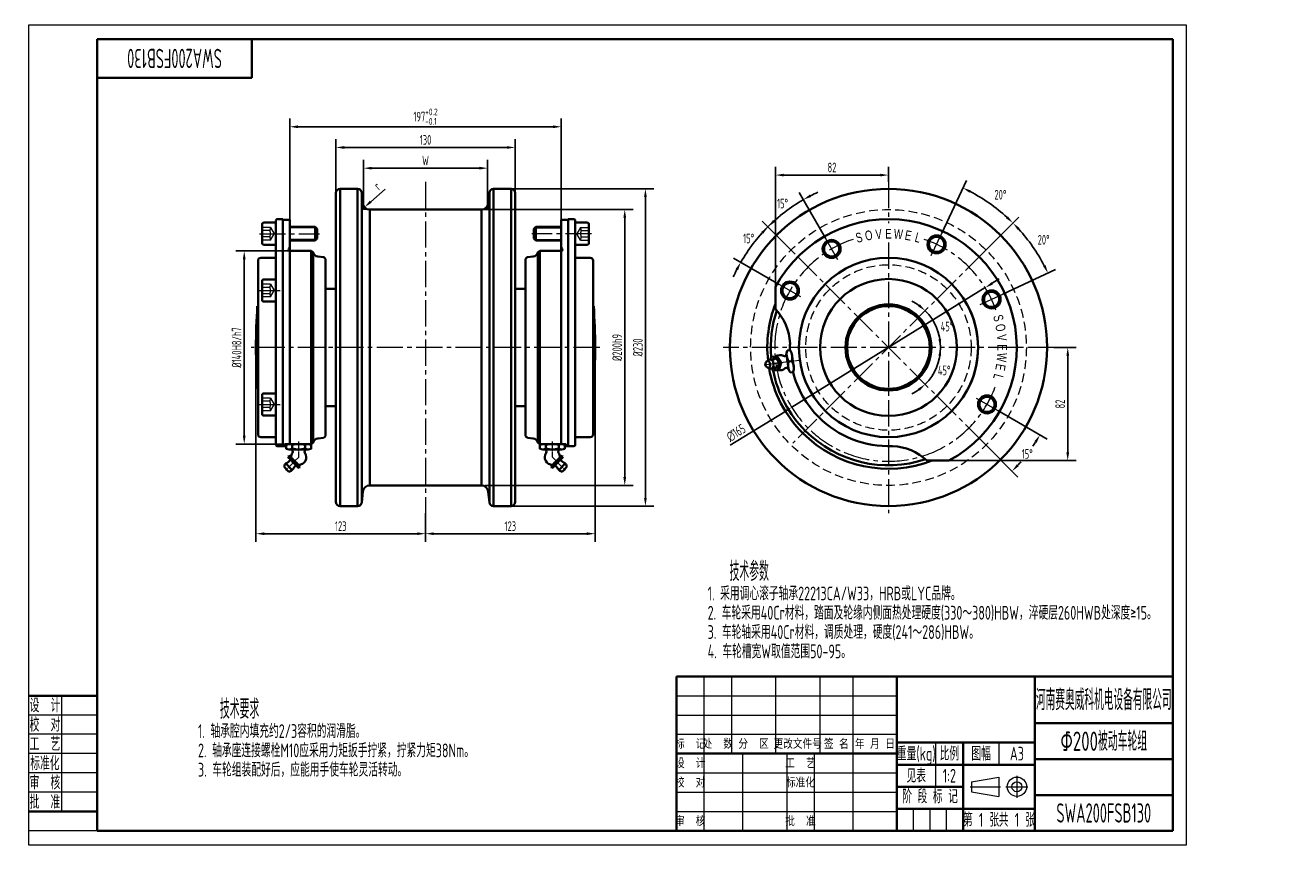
# Model space of a CAD drawing. Header units: millimetres. Extents: x -2 to 916, y 0 to 594.
import ezdxf
from ezdxf.enums import TextEntityAlignment as Align

# ---------------------------------------------------------------- set-up
doc = ezdxf.new("R2010")
doc.units = ezdxf.units.MM
doc.linetypes.add('CENTER2', pattern=[28.575, 19.05, -3.175, 3.175, -3.175])
doc.linetypes.add('DASHED2', pattern=[9.525, 6.35, -3.175])
doc.layers.get('Defpoints').update_dxf_attribs({"lineweight": 18})
for name, color, linetype, lineweight in [('01.1', 1, 'Continuous', 18), ('01.2', 7, 'Continuous', 35), ('01.T', 3, 'Continuous', 18), ('02.1', 2, 'DASHED2', 18), ('04.1', 4, 'CENTER2', 18)]:
    doc.layers.add(name, color=color, linetype=linetype, lineweight=lineweight)
doc.styles.get("Standard").update_dxf_attribs({"font": 'isocp.shx', "width": 0.707, "bigfont": 'gbcbig.shx'})
doc.dimstyles.new('Tech_2', dxfattribs={"dimscale": 2, "dimtxt": 3.5, "dimasz": 3, "dimexe": 3, "dimexo": 0, "dimgap": 1, "dimtad": 1, "dimdec": 3, "dimdsep": 46, "dimtxsty": 'Standard', "dimcen": 0, "dimclrd": 1, "dimclre": 1, "dimclrt": 3, "dimazin": 2, "dimtfac": 1, "dimtdec": 3, "dimtmove": 0, "dimatfit": 0, "dimfxl": 0, "dimarcsym": 0})
doc.dimstyles.new('Tech_2$2', dxfattribs={"dimscale": 2, "dimtxt": 3.5, "dimasz": 3, "dimexe": 3, "dimexo": 0, "dimgap": 1, "dimtad": 1, "dimtih": 1, "dimtoh": 1, "dimdec": 3, "dimdsep": 46, "dimtxsty": 'Standard', "dimcen": 0, "dimclrd": 1, "dimclre": 1, "dimclrt": 3, "dimazin": 2, "dimtfac": 1, "dimtdec": 3, "dimtmove": 0, "dimatfit": 0, "dimfxl": 0, "dimarcsym": 0})

# ---------------------------------------------------------------- blocks, each defined once
blk = doc.blocks.new('A$C378E2D00')
at = {"layer": '01.1'}
for p, q in [((0, 297), (0, 0)), ((420, 297), (0, 297)), ((420, 0), (420, 297)), ((12, 54), (12, 12)), ((25, 47), (0, 47)), ((25, 40), (0, 40)), ((25, 33), (0, 33)), ((25, 26), (0, 26)), ((25, 19), (0, 19)), ((25, 5), (0, 5)), ((0, 0), (420, 0))]:
    blk.add_line(p, q, dxfattribs=at)
at = {"layer": '01.2'}
for p, q in [((415, 292), (25, 292)), ((25, 292), (25, 5)), ((81, 292), (81, 278)), ((415, 5), (415, 292)), ((81, 278), (25, 278)), ((25, 54), (0, 54)), ((25, 12), (0, 12)), ((25, 5), (415, 5))]:
    blk.add_line(p, q, dxfattribs=at)
at = {"layer": '01.T', "width": 0.707}
for s, p in [('设  计', (6, 50.5)), ('校  对', (6, 43.5)), ('工  艺', (6, 36.5)), ('标准化', (6, 29.5)), ('审  核', (6, 22.5)), ('批  准', (6, 15.5))]:
    blk.add_text(s, height=5, dxfattribs=at).set_placement(p, align=Align.MIDDLE_CENTER)
blk = doc.blocks.new('A$C6AAB7862')
at = {"layer": '01.1'}
for p, q in [((-16.5, 1.83), (-6.5, 3.5)), ((-16.5, 1.83), (-16.5, -1.83)), ((-6.5, 3.5), (-6.5, -3.5)), ((-16.5, -1.83), (-6.5, -3.5))]:
    blk.add_line(p, q, dxfattribs=at)
for radius in [3.5, 1.83]:
    blk.add_circle((0, 0), radius, dxfattribs=at)
at = {"layer": '04.1'}
for p, q in [((-17, 0), (-6, 0)), ((-4, 0), (4, 0)), ((0, 4), (0, -4))]:
    blk.add_line(p, q, dxfattribs=at)
blk = doc.blocks.new('A$C4369553E')
at = {"layer": '01.1'}
for p, q in [((-170, 56), (-170, 28)), ((-160, 56), (-160, 28)), ((-144, 56), (-144, 28)), ((-128, 56), (-128, 28)), ((-116, 56), (-116, 0)), ((-180, 49), (-100, 49)), ((-180, 42), (-100, 42)), ((-180, 35), (-100, 35)), ((-170, 28), (-170, 0)), ((-156, 28), (-156, 0)), ((-140, 28), (-140, 0)), ((-130, 28), (-130, 0)), ((-86, 32), (-86, 16)), ((-63, 32), (-63, 24)), ((-180, 21), (-100, 21)), ((-180, 14), (-100, 14)), ((-180, 7), (-100, 7)), ((-94, 0), (-94, 8)), ((-88, 0), (-88, 8)), ((-82, 0), (-82, 8))]:
    blk.add_line(p, q, dxfattribs=at)
at = {"layer": '01.2'}
for p, q in [((-180, 56), (-180, 0)), ((-180, 56), (0, 56)), ((-100, 0), (-100, 56)), ((-50, 0), (-50, 56)), ((0, 56), (0, 0)), ((-50, 39), (0, 39)), ((-180, 28), (-100, 28)), ((-100, 32), (-50, 32)), ((-76, 0), (-76, 32)), ((-100, 24), (-50, 24)), ((-50, 26), (0, 26)), ((-100, 16), (-76, 16)), ((-50, 13), (0, 13)), ((-100, 8), (-50, 8)), ((-180, 0), (0, 0))]:
    blk.add_line(p, q, dxfattribs=at)
blk.add_blockref('A$C6AAB7862', (-56.5, 16), dxfattribs=at)
at = {"layer": '01.T'}
for s, height, width, p in [('河南赛奥威科机电设备有限公司', 7.5, 0.625, (-25, 47.5)), ('重量(kg)', 5, 0.707, (-93, 28)), ('比例', 5, 0.707, (-81, 28)), ('图幅', 5, 0.707, (-69.5, 28)), ('A3', 5, 0.707, (-56.5, 28)), ('阶 段 标 记', 5, 0.707, (-88, 12.5)), ('第   张', 5, 0.707, (-69.5, 4)), ('共   张', 5, 0.707, (-56.5, 4))]:
    blk.add_text(s, height=height, dxfattribs=dict(at, width=width)).set_placement(p, align=Align.MIDDLE_CENTER)
for s, p in [('标  记', (-175, 31.5)), ('处  数', (-165, 31.5)), ('分  区', (-152, 31.5)), ('更改文件号', (-136, 31.5)), ('签 名', (-122, 31.5)), ('年 月 日', (-108, 31.5)), ('设  计', (-175, 24.5)), ('工  艺', (-135, 24.5)), ('校  对', (-175, 17.5)), ('标准化', (-135, 17.5)), ('审  核', (-175, 3.5)), ('批  准', (-135, 3.5))]:
    blk.add_text(s, height=3.5, dxfattribs=at).set_placement(p, align=Align.MIDDLE_CENTER)
blk = doc.blocks.new('*D117')
at = {"layer": '01.1', "color": 1, "lineweight": -2}
for p, q in [((223.05, 472.44), (223.05, 511.44)), ((229.05, 505.44), (347.05, 505.44)), ((353.05, 472.44), (353.05, 511.44))]:
    blk.add_line(p, q, dxfattribs=at)
at = {"layer": '01.1', "color": 1}
for points in [[(229.05, 506.44), (229.05, 504.44), (223.05, 505.44)], [(347.05, 506.44), (347.05, 504.44), (353.05, 505.44)]]:
    blk.add_solid(points, dxfattribs=at)
at = {"layer": 'Defpoints', "color": 0}
for p in [(353.05, 505.44), (223.05, 472.44), (353.05, 472.44)]:
    blk.add_point(p, dxfattribs=at)
at = {"layer": '01.1', "color": 3, "insert": (288.05, 510.94), "char_height": 7, "attachment_point": 5}
blk.add_mtext('130', dxfattribs=at)
blk = doc.blocks.new('*D118')
at = {"layer": '01.1', "color": 1, "lineweight": -2}
for p, q in [((243.05, 460.44), (243.05, 496.44)), ((333.05, 460.44), (333.05, 496.44)), ((249.05, 490.44), (327.05, 490.44))]:
    blk.add_line(p, q, dxfattribs=at)
at = {"layer": '01.1', "color": 1}
for points in [[(249.05, 491.44), (249.05, 489.44), (243.05, 490.44)], [(327.05, 491.44), (327.05, 489.44), (333.05, 490.44)]]:
    blk.add_solid(points, dxfattribs=at)
at = {"layer": 'Defpoints', "color": 0}
for p in [(333.05, 490.44), (243.05, 460.44), (333.05, 460.44)]:
    blk.add_point(p, dxfattribs=at)
at = {"layer": '01.1', "color": 3, "insert": (288.05, 495.94), "char_height": 7, "attachment_point": 5}
blk.add_mtext('W', dxfattribs=at)
blk = doc.blocks.new('*D119')
at = {"layer": '01.1', "color": 1, "lineweight": -2}
for p, q in [((331.05, 460.44), (438.55, 460.44)), ((432.55, 454.44), (432.55, 266.44)), ((331.05, 260.44), (438.55, 260.44))]:
    blk.add_line(p, q, dxfattribs=at)
at = {"layer": '01.1', "color": 1}
for points in [[(431.55, 454.44), (433.55, 454.44), (432.55, 460.44)], [(431.55, 266.44), (433.55, 266.44), (432.55, 260.44)]]:
    blk.add_solid(points, dxfattribs=at)
at = {"layer": 'Defpoints', "color": 0}
for p in [(331.05, 460.44), (331.05, 260.44), (432.55, 260.44)]:
    blk.add_point(p, dxfattribs=at)
at = {"layer": '01.1', "color": 3, "insert": (427.05, 360.44), "char_height": 7, "attachment_point": 5, "rotation": 90}
blk.add_mtext('%%c200h9', dxfattribs=at)
blk = doc.blocks.new('*D120')
at = {"layer": '01.1', "color": 1, "lineweight": -2}
for p, q in [((347.55, 475.44), (453.55, 475.44)), ((447.55, 469.44), (447.55, 251.44)), ((347.55, 245.44), (453.55, 245.44))]:
    blk.add_line(p, q, dxfattribs=at)
at = {"layer": '01.1', "color": 1}
for points in [[(446.55, 469.44), (448.55, 469.44), (447.55, 475.44)], [(446.55, 251.44), (448.55, 251.44), (447.55, 245.44)]]:
    blk.add_solid(points, dxfattribs=at)
at = {"layer": 'Defpoints', "color": 0}
for p in [(347.55, 475.44), (347.55, 245.44), (447.55, 245.44)]:
    blk.add_point(p, dxfattribs=at)
at = {"layer": '01.1', "color": 3, "insert": (442.05, 360.44), "char_height": 7, "attachment_point": 5, "rotation": 90}
blk.add_mtext('%%c230', dxfattribs=at)
blk = doc.blocks.new('*D121')
at = {"layer": '01.1', "color": 1, "lineweight": -2}
for p, q in [((189.55, 430.44), (150.55, 430.44)), ((156.55, 424.44), (156.55, 296.44)), ((189.55, 290.44), (150.55, 290.44))]:
    blk.add_line(p, q, dxfattribs=at)
at = {"layer": '01.1', "color": 1}
for points in [[(155.55, 424.44), (157.55, 424.44), (156.55, 430.44)], [(155.55, 296.44), (157.55, 296.44), (156.55, 290.44)]]:
    blk.add_solid(points, dxfattribs=at)
at = {"layer": 'Defpoints', "color": 0}
for p in [(189.55, 430.44), (156.55, 290.44), (189.55, 290.44)]:
    blk.add_point(p, dxfattribs=at)
at = {"layer": '01.1', "color": 3, "insert": (151.05, 360.44), "char_height": 7, "attachment_point": 5, "rotation": 90}
blk.add_mtext('%%c140H8/h7', dxfattribs=at)
blk = doc.blocks.new('A$C28D73CEA')
at = {"layer": '01.1'}
for p, q in [((-45.47, 104.48), (-45, 100)), ((45.47, 104.48), (45, 100)), ((-40.5, 100), (-45, 100)), ((40.5, 100), (45, 100)), ((-79.19, 86.69), (-98.5, 86.69)), ((79.19, 86.69), (98.5, 86.69)), ((-79.19, 78.31), (-98.5, 78.31)), ((79.19, 78.31), (98.5, 78.31))]:
    blk.add_line(p, q, dxfattribs=at)
at = {"layer": '01.2'}
for p, q in [((-65, 112), (-65, -112)), ((-62, 115), (-49.28, 115)), ((-62, 115), (-62, -115)), ((-49.28, 115), (-49.28, -115)), ((-45.47, 104.48), (-46.29, 112.31)), ((-46.29, 112.31), (-46.29, -112.31)), ((45.47, 104.48), (46.29, 112.31)), ((46.29, 112.31), (46.29, -112.31)), ((62, 115), (49.28, 115)), ((49.28, 115), (49.28, -115)), ((62, 115), (62, -115)), ((65, 112), (65, -112)), ((-108.5, 92), (-108.5, -70.5)), ((-107.5, 93), (-103.5, 93)), ((-103.5, 93), (-103.5, -71.5)), ((-103, 92.5), (-98.5, 92.5)), ((-98.5, 92.5), (-98.5, -70)), ((-40.5, 100), (40.5, 100)), ((-40.5, 100), (-40.5, -100)), ((40.5, 100), (40.5, -100)), ((103, 92.5), (98.5, 92.5)), ((98.5, 92.5), (98.5, -70)), ((107.5, 93), (103.5, 93)), ((103.5, 93), (103.5, -71.5)), ((108.5, 92), (108.5, -70.5)), ((-118.5, 89.5), (-118.5, 75.5)), ((-117.5, 90.5), (-108.5, 90.5)), ((-108.5, 90.5), (-108.5, 74.5)), ((-98.5, 87.5), (-80, 87.5)), ((-80, 87.5), (-80, 77.5)), ((-78.5, 86), (-80, 87.5)), ((-78.5, 86), (-78.5, 79)), ((78.5, 86), (80, 87.5)), ((78.5, 86), (78.5, 79)), ((98.5, 87.5), (80, 87.5)), ((80, 87.5), (80, 77.5)), ((108.5, 90.5), (108.5, 74.5)), ((117.5, 90.5), (108.5, 90.5)), ((118.5, 89.5), (118.5, 75.5)), ((-117.5, 74.5), (-108.5, 74.5)), ((-98.5, 77.5), (-80, 77.5)), ((-80, 77.5), (-78.5, 79)), ((80, 77.5), (78.5, 79)), ((98.5, 77.5), (80, 77.5)), ((117.5, 74.5), (108.5, 74.5)), ((-119.5, 65), (-109.5, 65)), ((-99.19, 71.2), (-98.5, 72.4)), ((-98.5, 70), (-83, 70)), ((-83, 70), (-81.5, 69.13)), ((-83, 70), (-83, -70)), ((-81.5, -69.13), (-81.5, 69.13)), ((-73.98, 65.4), (-78.11, 65.9)), ((73.98, 65.4), (78.11, 65.9)), ((83, 70), (81.5, 69.13)), ((81.5, -69.13), (81.5, 69.13)), ((98.5, 70), (83, 70)), ((83, 70), (83, -70)), ((99.19, 71.2), (98.5, 72.4)), ((119.5, 65), (109.5, 65)), ((-121.5, -63), (-121.5, 63)), ((-72.5, 63.47), (-72.5, -63.47)), ((72.5, 63.47), (72.5, -63.47)), ((121.5, -63), (121.5, 63)), ((-118.5, 48.25), (-118.5, 34.25)), ((-117.5, 49.25), (-108.5, 49.25)), ((-108.5, 49.25), (-108.5, 33.25)), ((-65, 42.5), (-72.5, 42.5)), ((65, 42.5), (72.5, 42.5)), ((-121.5, 30), (-122, 30)), ((-117.5, 33.25), (-108.5, 33.25)), ((121.5, 30), (122, 30)), ((-121.5, -30), (-122, -30)), ((-118.5, -34.25), (-118.5, -48.25)), ((-117.5, -33.25), (-108.5, -33.25)), ((-108.5, -33.25), (-108.5, -49.25)), ((121.5, -30), (122, -30)), ((-65, -42.5), (-72.5, -42.5)), ((65, -42.5), (72.5, -42.5)), ((-117.5, -49.25), (-108.5, -49.25)), ((-119.5, -65), (-109.5, -65)), ((-107.5, -71.5), (-102, -71.5)), ((-102, -71.5), (-102, -70.5)), ((-101.5, -70), (-83, -70)), ((-98.81, -70), (-101.01, -70.59)), ((-101.01, -73.41), (-101.01, -70.59)), ((-98.81, -74), (-101.01, -73.41)), ((-85.19, -70), (-98.81, -70)), ((-96.62, -70.73), (-96.62, -73.27)), ((-94.5, -70), (-83, -70)), ((-94.5, -70), (-83, -70)), ((-87.38, -73.27), (-87.38, -70.73)), ((-85.19, -70), (-82.99, -70.59)), ((-85.19, -74), (-82.99, -73.41)), ((-83, -70), (-81.5, -69.13)), ((-83, -70), (-81.5, -69.13)), ((-82.99, -73.41), (-82.99, -70.59)), ((-73.98, -65.4), (-78.11, -65.9)), ((73.98, -65.4), (78.11, -65.9)), ((83, -70), (81.5, -69.13)), ((85.19, -70), (82.99, -70.59)), ((82.99, -73.41), (82.99, -70.59)), ((85.19, -74), (82.99, -73.41)), ((94.5, -70), (83, -70)), ((94.5, -70), (83, -70)), ((85.19, -70), (98.81, -70)), ((101.5, -70), (86.54, -70)), ((87.38, -73.27), (87.38, -70.73)), ((96.62, -70.73), (96.62, -73.27)), ((98.81, -70), (101.01, -70.59)), ((98.81, -74), (101.01, -73.41)), ((101.01, -73.41), (101.01, -70.59)), ((102, -71.5), (102, -70.5)), ((107.5, -71.5), (102, -71.5)), ((119.5, -65), (109.5, -65)), ((-99.12, -78.57), (-99.65, -79.1)), ((-98.92, -80.35), (-99.65, -79.1)), ((-97.86, -79.29), (-99.12, -78.57)), ((-98.92, -80.35), (-92.85, -86.42)), ((-85.19, -74), (-98.81, -74)), ((-97.86, -79.29), (-91.79, -85.36)), ((-97.21, -80.62), (-97.59, -81.01)), ((85.19, -74), (98.81, -74)), ((97.86, -79.29), (91.79, -85.36)), ((98.92, -80.35), (92.85, -86.42)), ((97.21, -80.62), (97.59, -81.01)), ((97.86, -79.29), (99.12, -78.57)), ((98.92, -80.35), (99.65, -79.1)), ((99.12, -78.57), (99.65, -79.1)), ((-102.54, -86.64), (-102.19, -85.55)), ((-99.14, -90.04), (-102.54, -86.64)), ((-96.71, -88.88), (-101.38, -84.21)), ((-99.14, -90.04), (-98.05, -89.69)), ((-93.12, -84.71), (-93.51, -85.09)), ((-92.85, -86.42), (-91.6, -87.15)), ((-91.79, -85.36), (-91.07, -86.62)), ((-91.07, -86.62), (-91.6, -87.15)), ((91.79, -85.36), (91.07, -86.62)), ((91.07, -86.62), (91.6, -87.15)), ((92.85, -86.42), (91.6, -87.15)), ((93.12, -84.71), (93.51, -85.09)), ((96.71, -88.88), (101.38, -84.21)), ((99.14, -90.04), (98.05, -89.69)), ((99.14, -90.04), (102.54, -86.64)), ((102.54, -86.64), (102.19, -85.55)), ((-40.5, -100), (40.5, -100)), ((-45.47, -104.48), (-46.29, -112.31)), ((45.47, -104.48), (46.29, -112.31)), ((-62, -115), (-49.28, -115)), ((62, -115), (49.28, -115))]:
    blk.add_line(p, q, dxfattribs=at)
for centre, radius, start, end in [((-62, 112), 3, 90, 180), ((-49.28, 112), 3, 6, 90), ((49.28, 112), 3, 90, 174), ((62, 112), 3, 0, 90), ((-40.5, 105), 5, 186, 270), ((40.5, 105), 5, 270, 354), ((-107.5, 92), 1, 90, 180), ((-103, 93), 0.5, 180, 270), ((103, 93), 0.5, 270, 0), ((107.5, 92), 1, 0, 90), ((-117.5, 89.5), 1, 90, 180), ((117.5, 89.5), 1, 0, 90), ((-117.5, 75.5), 1, 180, 270), ((117.5, 75.5), 1, 270, 0), ((-119.5, 63), 2, 90, 180), ((-109.5, 66), 1, 270, 0), ((-98.5, 70.8), 0.8, 150, 270), ((-77.65, 69.83), 3.95, 192.90512, 263.23365), ((-74.5, 63.47), 2, 0, 75), ((74.5, 63.47), 2, 105, 180), ((77.65, 69.83), 3.95, 276.76635, 347.09488), ((98.5, 70.8), 0.8, 270, 30), ((109.5, 66), 1, 180, 270), ((119.5, 63), 2, 0, 90), ((-117.5, 48.25), 1, 90, 180), ((327.5, 0), 450.5, 176.1817, 183.8183), ((-117.5, 34.25), 1, 180, 270), ((-327.5, 0), 450.5, 356.1817, 3.8183), ((-117.5, -34.25), 1, 90, 180), ((-117.5, -48.25), 1, 180, 270), ((-119.5, -63), 2, 180, 270), ((-74.5, -63.47), 2, 285, 0), ((74.5, -63.47), 2, 180, 255), ((119.5, -63), 2, 270, 0), ((-109.5, -66), 1, 0, 90), ((-107.5, -70.5), 1, 180, 270), ((-101.5, -70.5), 0.5, 90, 180), ((-98.81, -73.66), 3.66, 53.23867, 90), ((-98.81, -70.34), 3.66, 270, 306.76133), ((-92, -85), 15, 72.06607, 107.93393), ((-92, -59), 15, 252.06607, 287.93393), ((-85.19, -73.66), 3.66, 90, 126.76133), ((-85.19, -70.34), 3.66, 233.23867, 270), ((-77.65, -69.83), 3.95, 96.76635, 167.09488), ((77.65, -69.83), 3.95, 12.90512, 83.23365), ((85.19, -73.66), 3.66, 53.23867, 90), ((85.19, -70.34), 3.66, 270, 306.76133), ((92, -85), 15, 72.06607, 107.93393), ((92, -59), 15, 252.06607, 287.93393), ((98.81, -73.66), 3.66, 90, 126.76133), ((98.81, -70.34), 3.66, 233.23867, 270), ((101.5, -70.5), 0.5, 0, 90), ((107.5, -70.5), 1, 270, 0), ((109.5, -66), 1, 90, 180), ((-102.66, -78.88), 5.17, 295.21974, 332.96398), ((-97.29, -78.72), 2.31, 225, 262.40443), ((-99.5, -80.93), 2.31, 7.59557, 45), ((-97.74, -75.5), 1.5, 325.1501, 90), ((-89.53, -77.03), 9, 206.2917, 243.7083), ((-92, -79.5), 5.5, 145.1501, 181.65824), ((-101.19, -88.69), 9, 26.2917, 63.7083), ((-92, -79.5), 5.5, 268.34176, 34.8499), ((-86.26, -75.5), 1.5, 90, 214.8499), ((86.26, -75.5), 1.5, 325.1501, 90), ((92, -79.5), 5.5, 145.1501, 271.65824), ((101.19, -88.69), 9, 116.2917, 153.7083), ((89.53, -77.03), 9, 296.2917, 333.7083), ((97.74, -75.5), 1.5, 90, 214.8499), ((92, -79.5), 5.5, 358.34176, 34.8499), ((99.5, -80.93), 2.31, 135, 172.40443), ((97.29, -78.72), 2.31, 277.59557, 315), ((102.66, -78.88), 5.17, 207.03602, 244.78026), ((-99.05, -86.55), 3.3, 115.21974, 162.5), ((-99.05, -86.55), 3.3, 287.5, 334.78026), ((-91.38, -90.16), 5.17, 117.03602, 154.78026), ((-91.22, -84.79), 2.31, 187.59557, 225), ((-93.43, -87), 2.31, 45, 82.40443), ((93.43, -87), 2.31, 97.59557, 135), ((91.22, -84.79), 2.31, 315, 352.40443), ((91.38, -90.16), 5.17, 25.21974, 62.96398), ((99.05, -86.55), 3.3, 205.21974, 252.5), ((99.05, -86.55), 3.3, 17.5, 64.78026), ((-40.5, -105), 5, 90, 174), ((40.5, -105), 5, 6, 90), ((-62, -112), 3, 180, 270), ((-49.28, -112), 3, 270, 354), ((49.28, -112), 3, 186, 270), ((62, -112), 3, 270, 0)]:
    blk.add_arc(centre, radius, start, end, dxfattribs=at)
at = {"layer": '02.1'}
for p, q in [((-112.5, 87.08), (-118.5, 87.08)), ((-112.68, 84.79), (-118.5, 84.79)), ((-112.5, 87.08), (-109.86, 82.5)), ((112.5, 87.08), (109.86, 82.5)), ((112.5, 87.08), (118.5, 87.08)), ((112.68, 84.79), (118.5, 84.79)), ((-112.68, 80.21), (-118.5, 80.21)), ((-112.5, 77.92), (-118.5, 77.92)), ((-112.5, 77.92), (-109.86, 82.5)), ((112.5, 77.92), (109.86, 82.5)), ((112.5, 77.92), (118.5, 77.92)), ((112.68, 80.21), (118.5, 80.21)), ((-112.5, 45.82), (-118.5, 45.82)), ((-112.68, 43.54), (-118.5, 43.54)), ((-112.68, 38.96), (-118.5, 38.96)), ((-112.5, 45.82), (-109.86, 41.25)), ((-112.5, 36.67), (-109.86, 41.25)), ((-112.5, 36.67), (-118.5, 36.67)), ((-112.5, -36.68), (-118.5, -36.68)), ((-112.5, -36.68), (-109.86, -41.25)), ((-112.68, -38.96), (-118.5, -38.96)), ((-112.68, -43.54), (-118.5, -43.54)), ((-112.5, -45.83), (-118.5, -45.83)), ((-112.5, -45.83), (-109.86, -41.25))]:
    blk.add_line(p, q, dxfattribs=at)
for centre, start, end in [((-127.5, 87.08), 351.22817, 360), ((-127.5, 82.5), 351.22817, 8.77183), ((127.5, 87.08), 180, 188.77183), ((127.5, 82.5), 171.22817, 188.77183), ((-127.5, 77.92), 0, 8.77183), ((127.5, 77.92), 171.22817, 180), ((-127.5, 45.82), 351.22817, 360), ((-127.5, 41.25), 351.22817, 8.77183), ((-127.5, 36.67), 0, 8.77183), ((-127.5, -36.68), 351.22817, 360), ((-127.5, -41.25), 351.22817, 8.77183), ((-127.5, -45.83), 0, 8.77183)]:
    blk.add_arc(centre, 15, start, end, dxfattribs=at)
at = {"layer": '04.1'}
for p, q in [((0, 120), (0, -120)), ((-120.5, 82.5), (-77, 82.5)), ((120.5, 82.5), (77, 82.5)), ((-120.5, 41.25), (-105.5, 41.25)), ((126.5, 0), (-126.5, 0)), ((-120.5, -41.25), (-105.5, -41.25))]:
    blk.add_line(p, q, dxfattribs=at)
at = {"layer": '04.1', "ltscale": 0.2}
for p, q in [((-92, -79.5), (-92, -68)), ((92, -79.5), (92, -68)), ((-92, -79.5), (-101.55, -89.05)), ((92, -79.5), (101.55, -89.05))]:
    blk.add_line(p, q, dxfattribs=at)
blk = doc.blocks.new('*D123')
at = {"layer": '01.1', "color": 1, "lineweight": -2}
for p, q in [((165.05, 360.44), (165.05, 219.44)), ((288.05, 240.44), (288.05, 219.44)), ((282.05, 225.44), (171.05, 225.44))]:
    blk.add_line(p, q, dxfattribs=at)
at = {"layer": '01.1', "color": 1}
for points in [[(171.05, 226.44), (171.05, 224.44), (165.05, 225.44)], [(282.05, 226.44), (282.05, 224.44), (288.05, 225.44)]]:
    blk.add_solid(points, dxfattribs=at)
at = {"layer": 'Defpoints', "color": 0}
for p in [(165.05, 360.44), (288.05, 240.44), (165.05, 225.44)]:
    blk.add_point(p, dxfattribs=at)
at = {"layer": '01.1', "color": 3, "insert": (226.55, 230.94), "char_height": 7, "attachment_point": 5}
blk.add_mtext('123', dxfattribs=at)
blk = doc.blocks.new('*D124')
at = {"layer": '01.1', "color": 1, "lineweight": -2}
for p, q in [((411.05, 360.44), (411.05, 219.44)), ((288.05, 240.44), (288.05, 219.44)), ((294.05, 225.44), (405.05, 225.44))]:
    blk.add_line(p, q, dxfattribs=at)
at = {"layer": '01.1', "color": 1}
for points in [[(294.05, 226.44), (294.05, 224.44), (288.05, 225.44)], [(405.05, 226.44), (405.05, 224.44), (411.05, 225.44)]]:
    blk.add_solid(points, dxfattribs=at)
at = {"layer": 'Defpoints', "color": 0}
for p in [(411.05, 360.44), (288.05, 240.44), (411.05, 225.44)]:
    blk.add_point(p, dxfattribs=at)
at = {"layer": '01.1', "color": 3, "insert": (349.55, 230.94), "char_height": 7, "attachment_point": 5}
blk.add_mtext('123', dxfattribs=at)
blk = doc.blocks.new('A$C748A5213')
at = {"layer": '01.2'}
for p, q in [((-82, 27.9), (-82, 43.87)), ((-85.25, -7.18), (-85.6, -8.79)), ((-81.69, -6.43), (-84.86, -6.88)), ((-81.69, -6.43), (-81.17, -6.36)), ((-80.91, -6.39), (-81.29, -6.56)), ((-78.43, -10.77), (-81.23, -6.62)), ((-77.9, -10.7), (-80.7, -6.55)), ((-73.97, -5.37), (-72.59, -15.23)), ((-71.26, -1.94), (-73.57, -2.26)), ((-70.01, -4.79), (-68.62, -14.69)), ((-84.71, -15.14), (-83.93, -16.59)), ((-83.46, -16.78), (-80.3, -16.33)), ((-80.3, -16.33), (-79.78, -16.26)), ((-79.54, -16.16), (-79.94, -16.1)), ((-79.91, -16.03), (-78.36, -11.26)), ((-79.38, -15.95), (-77.83, -11.19)), ((-78.33, -11.01), (-77.8, -10.93)), ((-72.45, -10.18), (-70.15, -9.86)), ((-69.03, -17.78), (-71.34, -18.1)), ((27.9, -82), (43.87, -82))]:
    blk.add_line(p, q, dxfattribs=at)
for centre, radius in [((0, 0), 115), ((-41.25, 71.45), 6.5), ((-41.25, 71.45), 5.5), ((34.87, 74.77), 6.5), ((34.87, 74.77), 5.5), ((0, 0), 65), ((-71.45, 41.25), 6.5), ((-71.45, 41.25), 5.5), ((0, 0), 49.66), ((74.77, 34.87), 6.5), ((74.77, 34.87), 5.5), ((0, 0), 31.22), ((0, 0), 30), ((71.45, -41.25), 6.5), ((71.45, -41.25), 5.5)]:
    blk.add_circle(centre, radius, dxfattribs=at)
for centre, radius, start, end in [((0, 0), 93, 298.1494, 151.8506), ((0, 0), 87.9, 158.89231, 186.13268), ((-110.95, 0.93), 39.56, 2.94138, 42.96737), ((0, 0), 65, 334.1709, 25.8291), ((0, 0), 85.38, 161.67558, 184.68777), ((0, 0), 71.5, 177.62436, 181.57583), ((-84.79, -7.37), 0.5, 98, 158), ((-78.73, -11.06), 5.5, 63.1501, 122.61998), ((-81.62, -6.93), 0.5, 38, 98), ((-81.1, -6.85), 0.5, 38, 98), ((-75.56, -4.82), 1.5, 243.1501, 8), ((-63.93, -4.95), 10, 164.42182, 211.57818), ((-79.78, -7.17), 10, 344.42182, 31.57818), ((0, 0), 87.9, 189.86732, 225), ((-83.53, -16.28), 0.5, 218, 278), ((0, 0), 85.38, 191.31223, 225), ((-78.73, -11.06), 5.5, 253.38002, 312.8499), ((-80.37, -15.84), 0.5, 278, 338), ((-79.85, -15.77), 0.5, 278, 338), ((-78.82, -11.08), 0.5, 338, 38), ((-78.3, -11), 0.5, 338, 38), ((-73.97, -16.2), 1.5, 8, 132.8499), ((-62.82, -12.87), 10, 164.42182, 211.57818), ((-78.66, -15.09), 10, 344.42182, 31.57818), ((0, 0), 71.5, 194.42417, 225), ((0, 0), 71.5, 225, 272.37564), ((0, 0), 87.9, 225, 291.10769), ((0, 0), 85.38, 225, 288.32442), ((0.93, -110.95), 39.56, 47.03263, 87.05862)]:
    blk.add_arc(centre, radius, start, end, dxfattribs=at)
for centre, major_axis, ratio, start_param, end_param in [((-85.7, -12.04), (0.46, -3.27), 0.707107, 6.324383, 9.38358), ((-82.58, -11.61), (-0.49, 3.51), 0.79621, 2.509975, 6.914803)]:
    blk.add_ellipse(centre, major_axis=major_axis, ratio=ratio, start_param=start_param, end_param=end_param, dxfattribs=at)
blk.add_ellipse((-87.48, -12.29), major_axis=(0.33, -2.38), ratio=0.707107, dxfattribs=at)
for points in [[(-88.06, -9.98), (-86.07, -8.77), (-84.28, -9.03), (-83.2, -8.7), (-82.49, -8.09)], [(-87.4, -14.68), (-85.15, -15.3), (-83.5, -14.55), (-82.38, -14.57), (-81.52, -14.96)]]:
    blk.add_spline(points, degree=3, dxfattribs=at)
at = {"layer": '02.1'}
for radius in [100, 60]:
    blk.add_circle((0, 0), radius, dxfattribs=at)
at = {"layer": '04.1'}
for p, q in [((0, 120), (0, 90.14)), ((31.06, 66.61), (38.67, 82.93)), ((-36.75, 63.65), (-45.75, 79.24)), ((0, 76.09), (0, -120)), ((69.3, -69.3), (-69.3, 69.3)), ((69.3, 69.3), (-69.3, -69.3)), ((-63.65, 36.75), (-79.24, 45.75)), ((66.61, 31.06), (82.93, 38.67)), ((120, 0), (-120, 0)), ((98, 0), (86.77, 0)), ((-90.15, -12.67), (-62.39, -8.77)), ((63.65, -36.75), (79.24, -45.75))]:
    blk.add_line(p, q, dxfattribs=at)
for start, end in [(108.13589, 340.6961), (19.13687, 71.67448)]:
    blk.add_arc((0, 0), 82.5, start, end, dxfattribs=at)
at = {"layer": '01.T', "char_height": 7, "width": 4.3492, "attachment_point": 5}
for s, insert, rotation in [('{\\fArial Unicode MS|b0|i0|c0|p34;S}', (-21.35, 79.69), 15), ('{\\fArial Unicode MS|b0|i0|c0|p34;O}', (-14.33, 81.25), 10), ('{\\fArial Unicode MS|b0|i0|c0|p34;V}', (-7.19, 82.19), 5), ('{\\fArial Unicode MS|b0|i0|c0|p34;W}', (7.19, 82.19), 355), ('{\\fArial Unicode MS|b0|i0|c0|p34;E}', (14.33, 81.25), 350), ('{\\fArial Unicode MS|b0|i0|c0|p34;L}', (21.35, 79.69), 345), ('{\\fArial Unicode MS|b0|i0|c0|p34;S}', (79.69, 21.35), 285), ('{\\fArial Unicode MS|b0|i0|c0|p34;O}', (81.25, 14.33), 280), ('{\\fArial Unicode MS|b0|i0|c0|p34;V}', (82.19, 7.19), 275), ('{\\fArial Unicode MS|b0|i0|c0|p34;E}', (82.5, 0), 270), ('{\\fArial Unicode MS|b0|i0|c0|p34;W}', (82.19, -7.19), 265), ('{\\fArial Unicode MS|b0|i0|c0|p34;E}', (81.25, -14.33), 260), ('{\\fArial Unicode MS|b0|i0|c0|p34;L}', (79.69, -21.35), 255)]:
    blk.add_mtext(s, dxfattribs=dict(at, insert=insert, rotation=rotation))
at = {"layer": '01.T', "insert": (0, 82.5), "char_height": 7, "width": 4.3492, "attachment_point": 5}
blk.add_mtext('{\\fArial Unicode MS|b0|i0|c0|p34;E}', dxfattribs=at)
blk = doc.blocks.new('*D126')
at = {"layer": '01.1', "color": 1, "lineweight": -2}
for start, end in [(54.12956, 63.25913), (0, 45), (341.74087, 350.87044)]:
    blk.add_arc((623.86, 360.44), 37.69, start, end, dxfattribs=at)
at = {"layer": '01.1', "color": 1}
for points in [[(646.59, 391.75), (645.3, 390.23), (650.51, 387.1)], [(660.08, 354.54), (662.07, 354.38), (661.55, 360.44)]]:
    blk.add_solid(points, dxfattribs=at)
at = {"layer": 'Defpoints', "color": 0}
for p in [(693.15, 429.74), (656.5, 379.29), (503.86, 360.44), (743.86, 360.44), (554.56, 291.15)]:
    blk.add_point(p, dxfattribs=at)
at = {"layer": '01.1', "color": 3, "insert": (666.28, 375.71), "char_height": 7, "attachment_point": 5}
blk.add_mtext('45°', dxfattribs=at)
blk = doc.blocks.new('*D127')
at = {"layer": '01.1', "color": 1, "lineweight": -2}
for start, end in [(9.12956, 18.25913), (315, 0), (296.74087, 305.87044)]:
    blk.add_arc((623.86, 360.44), 37.69, start, end, dxfattribs=at)
at = {"layer": '01.1', "color": 1}
for points in [[(662.07, 366.5), (660.08, 366.35), (661.55, 360.44)], [(645.3, 330.66), (646.59, 329.14), (650.51, 333.79)]]:
    blk.add_solid(points, dxfattribs=at)
at = {"layer": 'Defpoints', "color": 0}
for p in [(554.56, 429.74), (503.86, 360.44), (743.86, 360.44), (656.5, 341.6), (693.15, 291.15)]:
    blk.add_point(p, dxfattribs=at)
at = {"layer": '01.1', "color": 3, "insert": (664.25, 343.83), "char_height": 7, "attachment_point": 5}
blk.add_mtext('45°', dxfattribs=at)
blk = doc.blocks.new('*D128')
at = {"layer": '01.1', "color": 1, "lineweight": -2}
for p, q in [((699.14, 406.97), (704.24, 410.13)), ((694.03, 403.82), (553.68, 317.07)), ((548.58, 313.91), (509.1, 289.51))]:
    blk.add_line(p, q, dxfattribs=at)
at = {"layer": '01.1', "color": 1}
for points in [[(698.61, 407.83), (699.66, 406.12), (694.03, 403.82)], [(548.05, 314.76), (549.1, 313.06), (553.68, 317.07)]]:
    blk.add_solid(points, dxfattribs=at)
at = {"layer": 'Defpoints', "color": 0}
for p in [(694.03, 403.82), (553.68, 317.07)]:
    blk.add_point(p, dxfattribs=at)
at = {"layer": '01.1', "color": 3, "insert": (513.26, 298.55), "char_height": 7, "attachment_point": 5, "rotation": 31.72018}
blk.add_mtext('∅165', dxfattribs=at)
blk = doc.blocks.new('*D129')
at = {"layer": '01.1', "color": 1, "lineweight": -2}
for p, q in [((693.15, 429.74), (718.35, 454.94)), ((706.78, 399.11), (744.97, 416.92))]:
    blk.add_line(p, q, dxfattribs=at)
blk.add_arc((623.86, 360.44), 127.63, 27.69367, 42.30633, dxfattribs=at)
at = {"layer": '01.1', "color": 1}
for points in [[(717.53, 445.66), (718.97, 447.04), (714.11, 450.7)], [(737.77, 420.21), (735.97, 419.32), (739.53, 414.38)]]:
    blk.add_solid(points, dxfattribs=at)
at = {"layer": 'Defpoints', "color": 0}
for p in [(723.98, 439.61), (693.15, 429.74), (706.78, 399.11), (690.47, 391.51), (554.56, 291.15)]:
    blk.add_point(p, dxfattribs=at)
at = {"layer": '01.1', "color": 3, "insert": (736.38, 438.51), "char_height": 7, "attachment_point": 5}
blk.add_mtext('20°', dxfattribs=at)
blk = doc.blocks.new('*D130')
at = {"layer": '01.1', "color": 1, "lineweight": -2}
for p, q in [((662.53, 443.37), (680.33, 481.56)), ((693.15, 429.74), (718.35, 454.94))]:
    blk.add_line(p, q, dxfattribs=at)
blk.add_arc((623.86, 360.44), 127.63, 47.69367, 62.30633, dxfattribs=at)
at = {"layer": '01.1', "color": 1}
for points in [[(682.73, 472.56), (683.62, 474.35), (677.8, 476.12)], [(710.46, 455.56), (709.08, 454.11), (714.11, 450.7)]]:
    blk.add_solid(points, dxfattribs=at)
at = {"layer": 'Defpoints', "color": 0}
for p in [(690.86, 469.08), (662.53, 443.37), (654.92, 427.06), (693.15, 429.74), (554.56, 291.15)]:
    blk.add_point(p, dxfattribs=at)
at = {"layer": '01.1', "color": 3, "insert": (705.04, 471.2), "char_height": 7, "attachment_point": 5}
blk.add_mtext('20°', dxfattribs=at)
blk = doc.blocks.new('*D131')
at = {"layer": '01.1', "color": 1, "lineweight": -2}
for p, q in [((703.1, 314.69), (738.87, 294.04)), ((693.15, 291.15), (717.76, 266.54))]:
    blk.add_line(p, q, dxfattribs=at)
for start, end in [(325.67657, 327.28859), (317.71141, 319.18195)]:
    blk.add_arc((623.86, 360.44), 126.8, start, end, dxfattribs=at)
at = {"layer": '01.1', "color": 1}
for points in [[(729.69, 292.44), (731.4, 291.4), (733.67, 297.04)], [(718.38, 274.43), (716.94, 275.81), (713.52, 270.78)]]:
    blk.add_solid(points, dxfattribs=at)
at = {"layer": 'Defpoints', "color": 0}
for p in [(554.56, 429.74), (687.51, 323.69), (703.1, 314.69), (693.15, 291.15), (720.99, 278.94)]:
    blk.add_point(p, dxfattribs=at)
at = {"layer": '01.1', "color": 3, "insert": (724.45, 283.25), "char_height": 7, "attachment_point": 5}
blk.add_mtext('15°', dxfattribs=at)
blk = doc.blocks.new('*D132')
at = {"layer": '01.1', "color": 1, "lineweight": -2}
for p, q in [((578.11, 439.69), (559.01, 472.75)), ((554.56, 429.74), (532.16, 452.14))]:
    blk.add_line(p, q, dxfattribs=at)
for start, end in [(114.44058, 117.22029), (120, 135), (137.77971, 140.55942)]:
    blk.add_arc((623.86, 360.44), 123.68, start, end, dxfattribs=at)
at = {"layer": '01.1', "color": 1}
for points in [[(567.76, 469.55), (566.8, 471.31), (562.01, 467.56)], [(531.54, 444.25), (532.98, 442.87), (536.4, 447.9)]]:
    blk.add_solid(points, dxfattribs=at)
at = {"layer": 'Defpoints', "color": 0}
for p in [(544.35, 455.19), (578.11, 439.69), (554.56, 429.74), (587.11, 424.1), (693.15, 291.15)]:
    blk.add_point(p, dxfattribs=at)
at = {"layer": '01.1', "color": 3, "insert": (546.99, 464.82), "char_height": 7, "attachment_point": 5}
blk.add_mtext('15°', dxfattribs=at)
blk = doc.blocks.new('*D133')
at = {"layer": '01.1', "color": 1, "lineweight": -2}
for p, q in [((554.56, 429.74), (532.16, 452.14)), ((544.62, 406.19), (511.55, 425.29))]:
    blk.add_line(p, q, dxfattribs=at)
for start, end in [(129.44058, 132.22029), (135, 150), (152.77971, 155.55942)]:
    blk.add_arc((623.86, 360.44), 123.68, start, end, dxfattribs=at)
at = {"layer": '01.1', "color": 1}
for points in [[(541.43, 451.32), (540.05, 452.76), (536.4, 447.9)], [(512.99, 417.5), (514.75, 416.54), (516.74, 422.29)]]:
    blk.add_solid(points, dxfattribs=at)
at = {"layer": 'Defpoints', "color": 0}
for p in [(522.54, 431.39), (554.56, 429.74), (544.62, 406.19), (560.2, 397.19), (693.15, 291.15)]:
    blk.add_point(p, dxfattribs=at)
at = {"layer": '01.1', "color": 3, "insert": (522.43, 439.49), "char_height": 7, "attachment_point": 5}
blk.add_mtext('15°', dxfattribs=at)
blk = doc.blocks.new('*D134')
at = {"layer": '01.1', "color": 1, "lineweight": -2}
for p, q in [((743.86, 360.44), (759.86, 360.44)), ((753.86, 284.44), (753.86, 354.44)), ((667.73, 278.44), (759.86, 278.44))]:
    blk.add_line(p, q, dxfattribs=at)
at = {"layer": '01.1', "color": 1}
for points in [[(752.86, 354.44), (754.86, 354.44), (753.86, 360.44)], [(752.86, 284.44), (754.86, 284.44), (753.86, 278.44)]]:
    blk.add_solid(points, dxfattribs=at)
at = {"layer": 'Defpoints', "color": 0}
for p in [(743.86, 360.44), (753.86, 360.44), (667.73, 278.44)]:
    blk.add_point(p, dxfattribs=at)
at = {"layer": '01.1', "color": 3, "insert": (748.36, 319.44), "char_height": 7, "attachment_point": 5, "rotation": 90}
blk.add_mtext('82', dxfattribs=at)
blk = doc.blocks.new('*D135')
at = {"layer": '01.1', "color": 1, "lineweight": -2}
for p, q in [((541.86, 404.32), (541.86, 491.44)), ((623.86, 480.44), (623.86, 491.44)), ((547.86, 485.44), (617.86, 485.44))]:
    blk.add_line(p, q, dxfattribs=at)
at = {"layer": '01.1', "color": 1}
for points in [[(547.86, 486.44), (547.86, 484.44), (541.86, 485.44)], [(617.86, 486.44), (617.86, 484.44), (623.86, 485.44)]]:
    blk.add_solid(points, dxfattribs=at)
at = {"layer": 'Defpoints', "color": 0}
for p in [(623.86, 485.44), (623.86, 480.44), (541.86, 404.32)]:
    blk.add_point(p, dxfattribs=at)
at = {"layer": '01.1', "color": 3, "insert": (582.86, 490.94), "char_height": 7, "attachment_point": 5}
blk.add_mtext('82', dxfattribs=at)
blk = doc.blocks.new('*D138')
at = {"layer": '01.1', "color": 1, "lineweight": -2}
for p, q in [((189.55, 452.94), (189.55, 526.44)), ((386.55, 452.94), (386.55, 526.44)), ((195.55, 520.44), (380.55, 520.44))]:
    blk.add_line(p, q, dxfattribs=at)
at = {"layer": '01.1', "color": 1}
for points in [[(195.55, 521.44), (195.55, 519.44), (189.55, 520.44)], [(380.55, 521.44), (380.55, 519.44), (386.55, 520.44)]]:
    blk.add_solid(points, dxfattribs=at)
at = {"layer": 'Defpoints', "color": 0}
for p in [(386.55, 520.44), (189.55, 452.94), (386.55, 452.94)]:
    blk.add_point(p, dxfattribs=at)
at = {"layer": '01.1', "color": 3, "insert": (288.05, 527.8), "char_height": 7, "attachment_point": 5}
blk.add_mtext('\\A1;197{\\H0.7x;\\S+0.2^ -0.1;}', dxfattribs=at)
blk = doc.blocks.new('*D140')
at = {"layer": '01.1', "color": 1, "lineweight": -2}
blk.add_line((258.67, 475.23), (248.3, 466.1), dxfattribs=at)
at = {"layer": '01.1', "color": 1}
blk.add_solid([(247.64, 466.86), (248.96, 465.35), (243.8, 462.14)], dxfattribs=at)
at = {"layer": 'Defpoints', "color": 0}
for p in [(243.8, 462.14), (247.55, 465.44)]:
    blk.add_point(p, dxfattribs=at)
at = {"layer": '01.1', "color": 3, "insert": (252.98, 477.55), "char_height": 7, "attachment_point": 5, "rotation": 41.34554}
blk.add_mtext('r', dxfattribs=at)

msp = doc.modelspace()

# ---------------------------------------------------------------- block references
at = {"layer": '01.1', "xscale": 2, "yscale": 2, "zscale": 2}
msp.add_blockref('A$C378E2D00', (0, 0), dxfattribs=at)
at = {"layer": '01.2'}
for name, p in [('A$C28D73CEA', (288.0504, 360.4437)), ('A$C748A5213', (623.8574, 360.4437))]:
    msp.add_blockref(name, p, dxfattribs=at)
at = {"layer": '01.2', "xscale": 2, "yscale": 2, "zscale": 2}
msp.add_blockref('A$C4369553E', (830, 10), dxfattribs=at)

# ---------------------------------------------------------------- texts
at = {"layer": '01.T', "width": 0.6}
msp.add_text('SWA200FSB130', height=14, rotation=180, dxfattribs=at).set_placement((106, 570), align=Align.MIDDLE_CENTER)
at = {"layer": '01.T', "width": 0.707}
for s, height, p in [('技术参数', 14, (508.5654, 198.1332)), ('1. 采用调心滚子轴承22213CA/W33，HRB或LYC品牌。', 10, (492.6618, 182.1332)), ('2. 车轮采用40Cr材料，踏面及轮缘内侧面热处理硬度(330～380)HBW，淬硬层260HWB处深度≥15。', 10, (492.6618, 168.1332)), ('3. 车轮轴采用40Cr材料，调质处理，硬度(241～286)HBW。', 10, (492.6618, 154.1332)), ('4. 车轮槽宽W取值范围50-95。', 10, (492.6618, 140.1332)), ('技术要求', 14, (138.9258, 98.3495)), ('1. 轴承腔内填充约2/3容积的润滑脂。', 10, (123.0222, 82.3495)), ('2. 轴承座连接螺栓M10应采用力矩扳手拧紧，拧紧力矩38Nm。', 10, (123.0222, 68.3495)), ('3. 车轮组装配好后，应能用手使车轮灵活转动。', 10, (123.0222, 54.3495))]:
    msp.add_text(s, height=height, dxfattribs=at).set_placement(p, align=Align.MIDDLE_LEFT)
at = {"layer": '01.T'}
for s, height, width, p in [('Φ200被动车轮组', 14, 0.707, (780, 75)), ('见表', 10, 0.707, (644, 50)), ('1:2', 10, 0.707, (668, 50)), ('SWA200FSB130', 14, 0.6, (780, 23)), ('1', 10, 0.707, (691, 18)), ('1', 10, 0.707, (717, 18))]:
    msp.add_text(s, height=height, dxfattribs=dict(at, width=width)).set_placement(p, align=Align.MIDDLE_CENTER)

# ---------------------------------------------------------------- dimensions: what is measured, and where the dimension line sits
at = {"layer": '01.1'}
for base, p1, p2, text, picture, middle in [((386.5504, 520.4437), (189.5504, 452.9437), (386.5504, 452.9437), '\\A1;<>{\\H0.7x;\\S+0.2^ -0.1;}', '*D138', (288.0504, 527.7962)), ((333.0504, 490.4437), (243.0504, 460.4437), (333.0504, 460.4437), 'W', '*D118', (288.0504, 495.9437))]:
    dim = msp.add_linear_dim(base=base, p1=p1, p2=p2, text=text, dimstyle='Tech_2', dxfattribs=at)
    dim.commit()
    dim.dimension.update_dxf_attribs({"geometry": picture, "text_midpoint": middle})
for base, p1, p2, picture, middle in [((353.0504, 505.4437), (223.0504, 472.4437), (353.0504, 472.4437), '*D117', (288.0504, 510.9437)), ((623.8574, 485.4437), (541.8574, 404.3185), (623.8574, 480.4437), '*D135', (582.8574, 490.9444)), ((165.0504, 225.4437), (288.0504, 240.4437), (165.0504, 360.4437), '*D123', (226.5504, 230.9444)), ((411.0504, 225.4437), (288.0504, 240.4437), (411.0504, 360.4437), '*D124', (349.5504, 230.9444))]:
    dim = msp.add_linear_dim(base=base, p1=p1, p2=p2, dimstyle='Tech_2', dxfattribs=at)
    dim.commit()
    dim.dimension.update_dxf_attribs({"geometry": picture, "text_midpoint": middle})
dim = msp.add_radius_dim(center=(247.5524, 465.4437), mpoint=(243.7987, 462.1407), text='r', dimstyle='Tech_2', override={"dimtmove": 1}, dxfattribs=at)
dim.commit()
dim.dimension.update_dxf_attribs({"geometry": '*D140', "text_midpoint": (256.6153, 473.4184), "dimtype": 164})
for base, line1, line2, picture, middle in [((690.8627, 469.0758), ((654.9198, 427.0573), (662.5269, 443.3708)), ((693.1538, 429.7401), (554.5609, 291.1472)), '*D130', (705.0366, 471.1965)), ((544.3543, 455.1918), ((693.1538, 291.1472), (554.5609, 429.7401)), ((587.1074, 424.0965), (578.1074, 439.685)), '*D132', (546.994, 464.8229)), ((522.5406, 431.3864), ((693.1538, 291.1472), (554.5609, 429.7401)), ((560.2045, 397.1937), (544.6161, 406.1937)), '*D133', (522.4301, 439.4863)), ((723.9762, 439.6073), ((693.1538, 429.7401), (554.5609, 291.1472)), ((690.471, 391.5061), (706.7845, 399.1132)), '*D129', (736.3833, 438.5135)), ((656.5022, 379.2912), ((743.8574, 360.4437), (503.8574, 360.4437)), ((693.1538, 429.7401), (554.5609, 291.1472)), '*D126', (666.2841, 375.7087)), ((656.5022, 341.5962), ((743.8574, 360.4437), (503.8574, 360.4437)), ((693.1538, 291.1472), (554.5609, 429.7401)), '*D127', (664.2455, 343.8336))]:
    dim = msp.add_angular_dim_2l(base=base, line1=line1, line2=line2, dimstyle='Tech_2$2', override={"dimtmove": 2}, dxfattribs=at)
    dim.commit()
    dim.dimension.update_dxf_attribs({"geometry": picture, "text_midpoint": middle, "dimtype": 162})
for base, p1, p2, text, picture, middle in [((447.5504, 245.4437), (347.5504, 475.4437), (347.5504, 245.4437), '%%c<>', '*D120', (442.0497, 360.4437)), ((432.5504, 260.4437), (331.0484, 460.4437), (331.0484, 260.4437), '%%c<>h9', '*D119', (427.0497, 360.4437)), ((156.5504, 290.4437), (189.5504, 430.4437), (189.5504, 290.4437), '%%c<>H8/h7', '*D121', (151.0504, 360.4437))]:
    dim = msp.add_linear_dim(base=base, p1=p1, p2=p2, angle=90, text=text, dimstyle='Tech_2', dxfattribs=at)
    dim.commit()
    dim.dimension.update_dxf_attribs({"geometry": picture, "text_midpoint": middle})
dim = msp.add_angular_dim_2l(base=(720.9919, 278.9381), line1=((687.5102, 323.6937), (703.0987, 314.6937)), line2=((693.1538, 291.1472), (554.5609, 429.7401)), dimstyle='Tech_2$2', dxfattribs=at)
dim.commit()
dim.dimension.update_dxf_attribs({"geometry": '*D131', "text_midpoint": (724.4547, 283.2527)})
dim = msp.add_diameter_dim_2p(p1=(694.034, 403.8198), p2=(553.6807, 317.0675), dimstyle='Tech_2', dxfattribs=at)
dim.commit()
dim.dimension.update_dxf_attribs({"geometry": '*D128', "text_midpoint": (516.1508, 293.8703), "dimtype": 163})
dim = msp.add_linear_dim(base=(753.8574, 360.4437), p1=(667.7322, 278.4437), p2=(743.8574, 360.4437), angle=90, dimstyle='Tech_2', dxfattribs=at)
dim.commit()
dim.dimension.update_dxf_attribs({"geometry": '*D134', "text_midpoint": (748.3567, 319.4437)})

doc.saveas('drawing.dxf')
